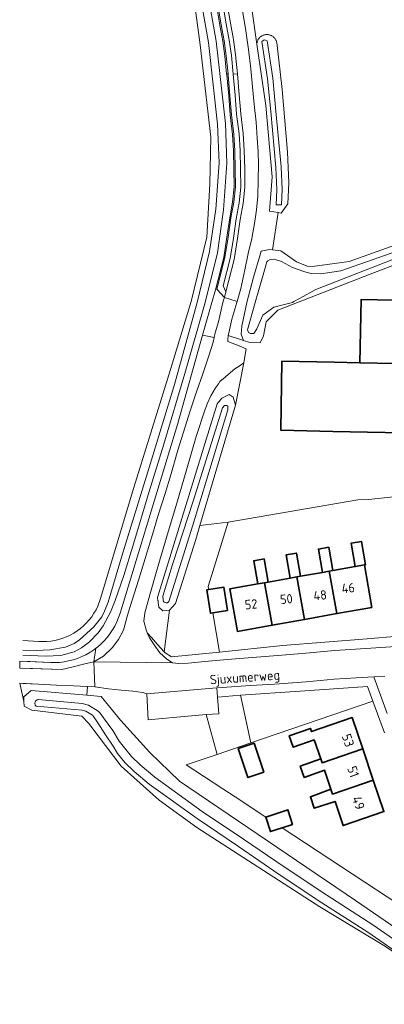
# Model space of a CAD drawing. Header units: metres. Extents: x 244832 to 245816, y 594581 to 595225.
# Tile 8 of 34: x 244838 to 244908, y 594865 to 595054. Entities that reach past the tile are written whole.
import ezdxf
from ezdxf.enums import TextEntityAlignment as Align

# ---------------------------------------------------------------- set-up
doc = ezdxf.new("R2010")
doc.units = ezdxf.units.M
for name, color, linetype, lineweight in [('B-XX-GR-BOUWLAND-GV', 80, 'Continuous', 13), ('B-XX-GR-GROENVOORZIENING-GV', 80, 'Continuous', 18), ('B-XX-OG-BEBOUWING-GV', 7, 'Continuous', 35), ('B-XX-OG-BEBOUWING-T18', 10, 'Continuous', 18), ('B-XX-OG-TERREIN_ERF-GV', 7, 'Continuous', 18), ('B-XX-OG-TOPOGRAFIE-T18', 10, 'Continuous', 18), ('B-XX-OG-WATER-GV', 130, 'Continuous', 18), ('B-XX-OG-WATER_SLOOT-GV', 120, 'Continuous', 18), ('B-XX-VH-VERHARDING_GESLOTEN-GV', 252, 'Continuous', 18), ('B-XX-VH-VERHARDING_OPEN-GV', 252, 'Continuous', 18)]:
    doc.layers.add(name, color=color, linetype=linetype, lineweight=lineweight)
doc.styles.add('NLCS-ISO-M-T18', font='NLCS-ISO.ttf', dxfattribs={"height": 1.8})

msp = doc.modelspace()

# ---------------------------------------------------------------- linework, layer by layer
at = {"layer": 'B-XX-GR-BOUWLAND-GV', "color": 252}
for points in [[(244838.64, 594935.18), (244841.69, 594934.98), (244842.47, 594934.95), (244843.25, 594934.98), (244844.02, 594935.06), (244844.79, 594935.19), (244845.55, 594935.38), (244846.3, 594935.61), (244847.02, 594935.89), (244847.73, 594936.22), (244848.41, 594936.6), (244849.07, 594937.03), (244849.69, 594937.49), (244850.29, 594938), (244850.84, 594938.55), (244851.36, 594939.13), (244851.84, 594939.74), (244852.27, 594940.39), (244852.67, 594941.07), (244853.01, 594941.77), (244853.56, 594943.23), (244859.91, 594964.54), (244866.98, 594987.14), (244870.88, 595000), (244870.94, 595000.19), (244873.92, 595012.58), (244874.49, 595022.75), (244874.69, 595031.74), (244872.64, 595049.45), (244867.86, 595084.95)], [(244924.65, 594862.36), (244922.65, 594865.41), (244919.93, 594868.03), (244915.41, 594871.6), (244908.17, 594876.43), (244898.95, 594881.99), (244895.56, 594884.04), (244872.03, 594899.26), (244864.8, 594904.56), (244857.52, 594911.06), (244853.11, 594916.86), (244851.3, 594919.26), (244849.93, 594920.63), (244840.34, 594921.79), (244838.86, 594922.59), (244838.84, 594923.48), (244838.64, 594924.37)]]:
    msp.add_lwpolyline(points, dxfattribs=at)
at = {"layer": 'B-XX-GR-GROENVOORZIENING-GV', "color": 252}
for points in [[(244873.45, 595079.28), (244873.2, 595079.3), (244873.33, 595077.56), (244873.6, 595074.34), (244873.95, 595070.69), (244874.35, 595066.85), (244874.89, 595063.02), (244875.55, 595059.5), (244875.9, 595056.31), (244876.42, 595053.27), (244877, 595050.18), (244877.37, 595047.31), (244877.72, 595043.92), (244877.98, 595043.9), (244877.62, 595047.33), (244877.24, 595050.21), (244876.67, 595053.31), (244876.15, 595056.34), (244875.79, 595059.54), (244875.13, 595063.06), (244874.6, 595066.89), (244874.2, 595070.71), (244873.85, 595074.36), (244873.58, 595077.58)], [(244877.98, 595043.9), (244877.72, 595043.92), (244877.74, 595043.69), (244878.11, 595039.68), (244878.4, 595036.03), (244878.87, 595032.26), (244879.04, 595029.12), (244879.13, 595025.61), (244879.18, 595022.23), (244878.85, 595019.31), (244878.3, 595016.29), (244877.78, 595012.59), (244877.15, 595008.69), (244875.58, 595002.48), (244874.88, 595000), (244873.11, 594993.73), (244875.31, 594993.3), (244875.5, 594994.2), (244876.13, 594996.34), (244876.64, 594998.61), (244877.02, 595000), (244877.14, 595000.45), (244877.32, 595001.01), (244875.86, 595002.56), (244877.39, 595008.64), (244878.03, 595012.55), (244878.55, 595016.25), (244879.1, 595019.28), (244879.43, 595022.22), (244879.38, 595025.62), (244879.29, 595029.13), (244879.12, 595032.29), (244878.65, 595036.05), (244878.36, 595039.71), (244877.99, 595043.71)], [(244865.93, 594963.39), (244867.01, 594966.96), (244868.35, 594971.68), (244869.4, 594974.98), (244870.75, 594979.21), (244872, 594983.08), (244873.09, 594986.12), (244874.3, 594989.81), (244875.12, 594992.4), (244875.31, 594993.3), (244873.11, 594993.73), (244868.27, 594976.63), (244857.3, 594940.39), (244857.01, 594939.56), (244856.67, 594938.74), (244856.28, 594937.95), (244855.84, 594937.19), (244855.35, 594936.46), (244854.81, 594935.76), (244854.22, 594935.1), (244853.6, 594934.48), (244852.93, 594933.9), (244852.63, 594933.68), (244852.26, 594931.08), (244854.13, 594932.14), (244855.76, 594933.77), (244857.01, 594935.38), (244857.92, 594937.13), (244858.71, 594940.02), (244859.56, 594942.73), (244860.51, 594945.71), (244861.36, 594948.61), (244862.54, 594952.35), (244863.5, 594955.54), (244864.6, 594959.21)], [(244879.44, 594980.34), (244881.03, 594988.48), (244880.29, 594987.97), (244879.27, 594987.27), (244877.55, 594985.83), (244877.42, 594985.72), (244876.44, 594984.87), (244876.13, 594984.41), (244875.6, 594983.65), (244874.7, 594982.09), (244873.98, 594980.61), (244873.78, 594980), (244873.62, 594979.54), (244871.88, 594974.31), (244870.06, 594968.12), (244868.16, 594961.54), (244866.5, 594956.02), (244864.5, 594949.31), (244863.12, 594944.41), (244862.01, 594940.49), (244861.84, 594938.86), (244862.28, 594937.21), (244862.51, 594936.63), (244863.31, 594935.73), (244864.49, 594934.43), (244865.73, 594933), (244866.79, 594940.98), (244865.46, 594940.86), (244864.73, 594941.55), (244864.56, 594942.48), (244864.59, 594942.78), (244864.55, 594942.86), (244864.52, 594942.95), (244864.5, 594943.05), (244864.48, 594943.14), (244864.47, 594943.24), (244864.47, 594943.34), (244864.48, 594943.42), (244875.9, 594980.56), (244875.9, 594980.57), (244875.95, 594980.67), (244876, 594980.75), (244876.07, 594980.83), (244876.13, 594980.91), (244876.2, 594980.98), (244876.28, 594981.05), (244876.8, 594981.65), (244878.18, 594982.38), (244878.95, 594981.85)], [(244873.91, 594944.88), (244874.28, 594944.93), (244874.18, 594945.52), (244877.98, 594957.85), (244872.57, 594957.22), (244871.78, 594954.55), (244867.94, 594942.29), (244866.79, 594940.98), (244865.73, 594933), (244865.9, 594932.8), (244867.16, 594932.03), (244867.79, 594932.1), (244876.33, 594932.96), (244875.05, 594940.47), (244874.6, 594940.4)], [(244852.26, 594931.08), (244852.63, 594933.68), (244852.22, 594933.37), (244851.49, 594932.89), (244850.72, 594932.45), (244849.92, 594932.07), (244849.11, 594931.74), (244848.27, 594931.47), (244847.41, 594931.25), (244846.55, 594931.09), (244845.67, 594930.98), (244843.91, 594930.95), (244838.05, 594931.23), (244838.03, 594929.87), (244846.1, 594929.6), (244848.04, 594930.08), (244850.27, 594930.61)], [(244851.03, 594926.35), (244850.88, 594926.36), (244848.38, 594926.47), (244845.06, 594926.6), (244841.67, 594926.79), (244838.05, 594926.99), (244838.84, 594923.48), (244838.82, 594924.38), (244840.23, 594925.57), (244850.93, 594924.68)], [(244905.76, 594923.51), (244905.76, 594923.51), (244904.73, 594926.36), (244891.83, 594925.47), (244880.4, 594924.69), (244882.37, 594915.53)]]:
    msp.add_lwpolyline(points, close=True, dxfattribs=at)
for points in [[(244876.15, 595056.34), (244876.67, 595053.31), (244877.24, 595050.21), (244877.62, 595047.33), (244877.98, 595043.9), (244877.99, 595043.71), (244878.36, 595039.71), (244878.65, 595036.05), (244879.12, 595032.29), (244879.29, 595029.13), (244879.38, 595025.62), (244879.43, 595022.22), (244879.1, 595019.28), (244878.55, 595016.25), (244878.03, 595012.55), (244877.39, 595008.64), (244875.86, 595002.56), (244877.32, 595001.01), (244877.59, 595002.07), (244877.05, 595003.21), (244878.38, 595008.44), (244879.02, 595012.4), (244879.54, 595016.09), (244880.09, 595019.13), (244880.43, 595022.18), (244880.38, 595025.64), (244880.29, 595029.17), (244880.12, 595032.38), (244879.64, 595036.15), (244879.36, 595039.79), (244878.99, 595043.81), (244878.62, 595047.45), (244878.23, 595050.37), (244877.66, 595053.49), (244877.14, 595056.48)], [(244880.73, 595056.08), (244881.37, 595052.15), (244881.89, 595048.56), (244882.35, 595044.84), (244882.68, 595041.43), (244883.01, 595038), (244883.37, 595034.66), (244883.58, 595031.58), (244883.74, 595029.01), (244883.86, 595026.48), (244883.78, 595023.53), (244883.67, 595020.41), (244883.42, 595017.83), (244883.07, 595015.21), (244882.58, 595012.28), (244881.86, 595009.43), (244881.21, 595006.3), (244880.45, 595002.71), (244879.72, 595000.22), (244879.66, 595000), (244878.69, 594996.81), (244878.06, 594993.9), (244878.04, 594993.68), (244880.96, 594992.73), (244880.52, 594993.96), (244880.66, 594995.49), (244881.62, 595000), (244882.88, 595004.89), (244884.11, 595009), (244884.35, 595009.85), (244885.95, 595010.22), (244886.49, 595010.15), (244887.61, 595017.27), (244885.97, 595017.54), (244886.48, 595024.11), (244885.22, 595037.8), (244883.51, 595049.6), (244882.59, 595055.91)], [(244908.03, 594928.31), (244905.96, 594928.23), (244908.51, 594921.19)], [(244913, 594883.03), (244899.77, 594891.73), (244888.36, 594899.23), (244886.12, 594898.5), (244885.21, 594901.27), (244885.25, 594901.29), (244879.34, 594905.17), (244876.98, 594906.72), (244869.98, 594911.32), (244875.89, 594913.31), (244873.77, 594920.94), (244868.16, 594920.44), (244862.67, 594919.93), (244862.41, 594924.93), (244861.67, 594925.2), (244859.71, 594925.44), (244857.52, 594925.65), (244855.05, 594925.91), (244852.45, 594926.27), (244851.03, 594926.35), (244850.93, 594924.68), (244853.65, 594924.45), (244854.5, 594923.4), (244857.39, 594919.89), (244863.01, 594913.68), (244868.65, 594908.21), (244902.4, 594885.25), (244910.35, 594879.86)]]:
    msp.add_lwpolyline(points, dxfattribs=at)
at = {"layer": 'B-XX-OG-BEBOUWING-GV', "color": 252}
for points in [[(244903.25, 594988.47), (244909.98, 594988.35), (244928.27, 594988.02), (244928.74, 595000.1), (244903.53, 595000.61)], [(244896.12, 594948.24), (244897.4, 594948.47), (244898.08, 594948.59), (244897.3, 594953.05), (244895.32, 594952.7)], [(244902.38, 594949.36), (244904.16, 594949.68), (244904.34, 594949.72), (244903.56, 594954.17), (244901.58, 594953.82)], [(244883.71, 594946.03), (244885, 594946.26), (244885.68, 594946.38), (244884.9, 594950.83), (244882.92, 594950.48)], [(244889.91, 594947.14), (244891.2, 594947.37), (244891.88, 594947.49), (244891.1, 594951.94), (244889.12, 594951.59)], [(244904.16, 594949.68), (244902.38, 594949.36), (244898.08, 594948.59), (244897.4, 594948.47), (244898.86, 594940.32), (244905.55, 594941.52)], [(244891.2, 594947.37), (244889.91, 594947.14), (244885.68, 594946.38), (244885, 594946.26), (244886.46, 594938.11), (244892.66, 594939.21)], [(244897.4, 594948.47), (244896.12, 594948.24), (244891.88, 594947.49), (244891.2, 594947.37), (244892.66, 594939.21), (244898.86, 594940.32)], [(244877.9, 594940.91), (244877.21, 594945.38), (244874.28, 594944.93), (244873.91, 594944.88), (244874.6, 594940.4), (244875.05, 594940.47)], [(244885, 594946.26), (244883.71, 594946.03), (244878.32, 594945.06), (244879.78, 594936.91), (244886.46, 594938.11)], [(244901.81, 594920.39), (244893.99, 594917.7), (244893.8, 594918.3), (244889.73, 594916.89), (244890.49, 594914.69), (244894.52, 594916.11), (244895.76, 594912.44), (244896.01, 594911.7), (244903.83, 594914.37)], [(244884.86, 594909.91), (244883, 594915.45), (244879.94, 594914.42), (244881.8, 594908.88)], [(244903.83, 594914.37), (244896.01, 594911.7), (244895.76, 594912.44), (244891.85, 594911.07), (244892.59, 594908.89), (244896.49, 594910.26), (244897.71, 594906.62), (244898.02, 594905.71), (244905.85, 594908.39)], [(244905.85, 594908.39), (244898.02, 594905.71), (244897.71, 594906.62), (244893.79, 594905.2), (244894.52, 594902.97), (244898.5, 594904.29), (244900.05, 594899.66), (244907.87, 594902.35)], [(244890.38, 594899.89), (244889.47, 594902.67), (244885.25, 594901.29), (244885.21, 594901.27), (244886.12, 594898.5), (244888.36, 594899.23)]]:
    msp.add_lwpolyline(points, close=True, dxfattribs=at)
msp.add_lwpolyline([(244909.98, 594988.35), (244903.25, 594988.47), (244898.31, 594988.56), (244888.33, 594988.75), (244888.12, 594975.5), (244898.07, 594975.3), (244928.15, 594974.71)], dxfattribs=at)
at = {"layer": 'B-XX-OG-TERREIN_ERF-GV', "color": 252}
for points in [[(244882.59, 595055.91), (244883.51, 595049.6), (244883.51, 595049.7), (244883.53, 595049.83), (244883.55, 595049.95), (244883.59, 595050.07), (244883.63, 595050.19), (244883.67, 595050.3), (244883.73, 595050.42), (244883.79, 595050.52), (244883.86, 595050.63), (244883.93, 595050.73), (244884.02, 595050.82), (244884.1, 595050.91), (244884.2, 595050.99), (244884.29, 595051.07), (244884.4, 595051.14), (244884.5, 595051.2), (244884.61, 595051.26), (244884.73, 595051.31), (244884.85, 595051.35), (244884.96, 595051.39), (244885.09, 595051.41), (244885.21, 595051.43), (244885.33, 595051.44), (244885.46, 595051.44), (244885.58, 595051.44), (244885.7, 595051.43), (244885.83, 595051.4), (244885.95, 595051.38), (244886.07, 595051.34), (244886.18, 595051.29), (244886.3, 595051.24), (244886.41, 595051.18), (244886.51, 595051.12), (244886.61, 595051.05), (244886.71, 595050.97), (244886.8, 595050.88), (244886.89, 595050.79), (244886.97, 595050.7), (244887.04, 595050.59), (244887.11, 595050.49), (244887.17, 595050.38), (244887.22, 595050.27), (244887.26, 595050.15), (244887.3, 595050.03), (244887.33, 595049.91), (244888.36, 595040.91), (244889.42, 595028.86), (244889.63, 595022.96), (244889.45, 595018.95), (244888.17, 595017.18), (244887.61, 595017.27), (244886.49, 595010.15), (244888.1, 595009.93), (244891.13, 595007.83), (244893.14, 595007.02), (244894.17, 595006.91), (244901.2, 595007.88), (244914.67, 595012.7)], [(244935.5, 595017.01), (244905.22, 595005.47), (244891.3, 595000), (244887.56, 594998.53), (244885.31, 594996.34), (244884.77, 594993.64), (244884.14, 594992.31), (244882.17, 594992.36), (244880.96, 594992.73), (244878.04, 594993.68), (244877.95, 594992.78), (244877.92, 594992.55), (244880.11, 594991.69), (244881.47, 594991.15), (244881.35, 594990.45), (244881.03, 594988.48), (244879.44, 594980.34), (244872.57, 594957.22), (244877.98, 594957.85), (244902.85, 594962.15), (244905.02, 594962.24), (244927.98, 594964.74)], [(244928.15, 594974.71), (244898.07, 594975.3), (244888.12, 594975.5), (244888.33, 594988.75), (244898.31, 594988.56), (244903.25, 594988.47), (244903.53, 595000.61), (244928.74, 595000.1)], [(244927.98, 594964.74), (244905.02, 594962.24), (244902.85, 594962.15), (244877.98, 594957.85), (244874.18, 594945.52), (244874.28, 594944.93), (244877.21, 594945.38), (244877.9, 594940.91), (244875.05, 594940.47), (244876.33, 594932.96), (244888.46, 594934.19), (244904.7, 594935.48), (244916.59, 594936.53)], [(244907.97, 594917.44), (244905.76, 594923.51), (244905.76, 594923.51), (244882.37, 594915.53), (244875.89, 594913.31), (244869.98, 594911.32), (244876.98, 594906.72), (244879.34, 594905.17), (244885.25, 594901.29), (244889.47, 594902.67), (244890.38, 594899.89), (244888.36, 594899.23), (244899.77, 594891.73), (244913, 594883.03)]]:
    msp.add_lwpolyline(points, dxfattribs=at)
for points in [[(244904.16, 594949.68), (244905.55, 594941.52), (244898.86, 594940.32), (244892.66, 594939.21), (244886.46, 594938.11), (244879.78, 594936.91), (244878.32, 594945.06), (244883.71, 594946.03), (244882.92, 594950.48), (244884.9, 594950.83), (244885.68, 594946.38), (244889.91, 594947.14), (244889.12, 594951.59), (244891.1, 594951.94), (244891.88, 594947.49), (244896.12, 594948.24), (244895.32, 594952.7), (244897.3, 594953.05), (244898.08, 594948.59), (244902.38, 594949.36), (244901.58, 594953.82), (244903.56, 594954.17), (244904.34, 594949.72)], [(244907.87, 594902.35), (244900.05, 594899.66), (244898.5, 594904.29), (244894.52, 594902.97), (244893.79, 594905.2), (244897.71, 594906.62), (244896.49, 594910.26), (244892.59, 594908.89), (244891.85, 594911.07), (244895.76, 594912.44), (244894.52, 594916.11), (244890.49, 594914.69), (244889.73, 594916.89), (244893.8, 594918.3), (244893.99, 594917.7), (244901.81, 594920.39), (244903.83, 594914.37), (244905.85, 594908.39)], [(244881.8, 594908.88), (244879.94, 594914.42), (244883, 594915.45), (244884.86, 594909.91)]]:
    msp.add_lwpolyline(points, close=True, dxfattribs=at)
at = {"layer": 'B-XX-OG-WATER-GV', "color": 252}
for points in [[(244838.64, 594932.35), (244843.01, 594932.14), (244845.92, 594932.32), (244848.47, 594933), (244849.86, 594933.77), (244851.45, 594934.9), (244853.06, 594936.64), (244854.04, 594937.97), (244855.43, 594940.59), (244856.33, 594942.86), (244858.01, 594947.65), (244859.72, 594953.27), (244862.84, 594963.76), (244865.67, 594972.87), (244869.69, 594986.43), (244873.61, 595000), (244875.94, 595009.55), (244877.13, 595017.78), (244877.77, 595026.77), (244877.49, 595034.38), (244875.7, 595050.17), (244873.4, 595063.21)], [(244871.92, 595062.98), (244874.21, 595049.95), (244875.99, 595034.27), (244876.27, 595026.8), (244875.64, 595017.94), (244874.46, 595009.84), (244872.07, 595000), (244867.71, 594984.3), (244862.86, 594968.39), (244857.55, 594951.14), (244854.99, 594942.54), (244854.28, 594940.77), (244853.76, 594939.69), (244852.23, 594937.81), (244849.53, 594935.3), (244848.46, 594934.58), (244846.79, 594933.92), (244843.79, 594933.41), (244839.99, 594933.2), (244838.64, 594933.23)], [(244913.12, 595010.81), (244899.62, 595006.13), (244895.78, 595005.52), (244893.95, 595005.62), (244892.71, 595005.92), (244890.34, 595006.75), (244888.25, 595007.92), (244886.82, 595008.33), (244886.07, 595008.31), (244885.6, 595008), (244885.44, 595007.86), (244884.99, 595006.23), (244883.17, 595000), (244881.74, 594994.8), (244881.91, 594994.3), (244882.32, 594994.06), (244882.95, 594994.11), (244883.54, 594994.97), (244884.69, 594997.59), (244886.8, 594999.13), (244890.38, 595000), (244890.61, 595000.21), (244891.82, 595000.88), (244894.81, 595002.54), (244917.23, 595011.26)], [(244913.47, 594875.24), (244905.77, 594880.62), (244896.91, 594886.28), (244888.76, 594891.71), (244880.98, 594897.02), (244873.02, 594902.39), (244863.93, 594908.94), (244861.11, 594911.3), (244859.48, 594912.89), (244858.15, 594914.56), (244857.09, 594915.86), (244855.92, 594917.92), (244854.11, 594920.35), (244853.48, 594921.2), (244853.05, 594921.63), (244851.21, 594922.78), (244850.03, 594923.1), (244841.59, 594923.84), (244841.49, 594923.82), (244841.39, 594923.79), (244841.29, 594923.74), (244841.2, 594923.67), (244841.12, 594923.6), (244841.06, 594923.51), (244841.01, 594923.42), (244840.97, 594923.31), (244840.95, 594923.21), (244840.94, 594923.1), (244840.95, 594922.99), (244840.98, 594922.89), (244841.02, 594922.79), (244841.07, 594922.7), (244841.14, 594922.61), (244841.16, 594922.59), (244849.99, 594921.81), (244850.72, 594921.64), (244851.98, 594920.84), (244852.17, 594920.56), (244852.9, 594919.59), (244854.46, 594917.06), (244855.93, 594914.87), (244856.82, 594913.49), (244858.22, 594911.75), (244859.97, 594910.04), (244862.89, 594907.59), (244872.05, 594901), (244880.02, 594895.62), (244887.81, 594890.3), (244895.98, 594884.86), (244904.82, 594879.21), (244912.5, 594873.84)]]:
    msp.add_lwpolyline(points, dxfattribs=at)
for points in [[(244885.18, 595050.39), (244884.91, 595050.41), (244884.64, 595050.23), (244884.48, 595050.08), (244885.58, 595042.94), (244886.18, 595036.65), (244887.18, 595025.96), (244887.36, 595021.74), (244887.24, 595018.8), (244888.24, 595018.75), (244888.36, 595021.74), (244888.18, 595026.03), (244887.17, 595036.74), (244886.57, 595043.06), (244885.46, 595050.23)], [(244877.75, 594980.24), (244877.28, 594980.24), (244876.92, 594979.82), (244871.28, 594961.89), (244867.35, 594949.74), (244865.5, 594943.65), (244865.52, 594942.98), (244865.63, 594942.65), (244865.77, 594942.51), (244866.1, 594942.43), (244866.35, 594942.43), (244866.63, 594942.65), (244871.23, 594957.29), (244875.36, 594970.96), (244877.97, 594979.46), (244877.94, 594980.12)]]:
    msp.add_lwpolyline(points, close=True, dxfattribs=at)
at = {"layer": 'B-XX-OG-WATER_SLOOT-GV', "color": 252}
for points in [[(244867.86, 595084.95), (244872.64, 595049.45), (244874.69, 595031.74), (244874.49, 595022.75), (244873.92, 595012.58), (244870.94, 595000.19), (244870.88, 595000), (244866.98, 594987.14), (244859.91, 594964.54), (244853.56, 594943.23), (244853.01, 594941.77), (244852.67, 594941.07), (244852.27, 594940.39), (244851.84, 594939.74), (244851.36, 594939.13), (244850.84, 594938.55), (244850.29, 594938), (244849.69, 594937.49), (244849.07, 594937.03), (244848.41, 594936.6), (244847.73, 594936.22), (244847.02, 594935.89), (244846.3, 594935.61), (244845.55, 594935.38), (244844.79, 594935.19), (244844.02, 594935.06), (244843.25, 594934.98), (244842.47, 594934.95), (244841.69, 594934.98), (244838.64, 594935.18)], [(244873.4, 595063.21), (244875.7, 595050.17), (244877.49, 595034.38), (244877.77, 595026.77), (244877.13, 595017.78), (244875.94, 595009.55), (244873.61, 595000), (244869.69, 594986.43), (244865.67, 594972.87), (244862.84, 594963.76), (244859.72, 594953.27), (244858.01, 594947.65), (244856.33, 594942.86), (244855.43, 594940.59), (244854.04, 594937.97), (244853.06, 594936.64), (244851.45, 594934.9), (244849.86, 594933.77), (244848.47, 594933), (244845.92, 594932.32), (244843.01, 594932.14), (244838.64, 594932.35)], [(244838.64, 594933.23), (244839.99, 594933.2), (244843.79, 594933.41), (244846.79, 594933.92), (244848.46, 594934.58), (244849.53, 594935.3), (244852.23, 594937.81), (244853.76, 594939.69), (244854.28, 594940.77), (244854.99, 594942.54), (244857.55, 594951.14), (244862.86, 594968.39), (244867.71, 594984.3), (244872.07, 595000), (244874.46, 595009.84), (244875.64, 595017.94), (244876.27, 595026.8), (244875.99, 595034.27), (244874.21, 595049.95), (244871.92, 595062.98)], [(244838.64, 594931.21), (244843.91, 594930.95), (244845.67, 594930.98), (244846.55, 594931.09), (244847.41, 594931.25), (244848.27, 594931.47), (244849.11, 594931.74), (244849.92, 594932.07), (244850.72, 594932.45), (244851.49, 594932.89), (244852.22, 594933.37), (244852.63, 594933.68), (244852.93, 594933.9), (244853.6, 594934.48), (244854.22, 594935.1), (244854.81, 594935.76), (244855.35, 594936.46), (244855.84, 594937.19), (244856.28, 594937.95), (244856.67, 594938.74), (244857.01, 594939.56), (244857.3, 594940.39), (244868.27, 594976.63), (244873.11, 594993.73), (244874.88, 595000), (244875.58, 595002.48), (244877.15, 595008.69), (244877.78, 595012.59), (244878.3, 595016.29), (244878.85, 595019.31), (244879.18, 595022.23), (244879.13, 595025.61), (244879.04, 595029.12), (244878.87, 595032.26), (244878.4, 595036.03), (244878.11, 595039.68), (244877.74, 595043.69), (244877.72, 595043.92), (244877.37, 595047.31), (244877, 595050.18), (244876.42, 595053.27), (244875.9, 595056.31)], [(244914.67, 595012.7), (244901.2, 595007.88), (244894.17, 595006.91), (244893.14, 595007.02), (244891.13, 595007.83), (244888.1, 595009.93), (244886.49, 595010.15), (244885.95, 595010.22), (244884.35, 595009.85), (244884.11, 595009), (244882.88, 595004.89), (244881.62, 595000), (244880.66, 594995.49), (244880.52, 594993.96), (244880.96, 594992.73), (244882.17, 594992.36), (244884.14, 594992.31), (244884.77, 594993.64), (244885.31, 594996.34), (244887.56, 594998.53), (244891.3, 595000), (244905.22, 595005.47), (244935.5, 595017.01)], [(244917.23, 595011.26), (244894.81, 595002.54), (244891.82, 595000.88), (244890.61, 595000.21), (244890.38, 595000), (244886.8, 594999.13), (244884.69, 594997.59), (244883.54, 594994.97), (244882.95, 594994.11), (244882.32, 594994.06), (244881.91, 594994.3), (244881.74, 594994.8), (244883.17, 595000), (244884.99, 595006.23), (244885.44, 595007.86), (244885.6, 595008), (244886.07, 595008.31), (244886.82, 595008.33), (244888.25, 595007.92), (244890.34, 595006.75), (244892.71, 595005.92), (244893.95, 595005.62), (244895.78, 595005.52), (244899.62, 595006.13), (244913.12, 595010.81)], [(244910.35, 594879.86), (244902.4, 594885.25), (244868.65, 594908.21), (244863.01, 594913.68), (244857.39, 594919.89), (244854.5, 594923.4), (244853.65, 594924.45), (244850.93, 594924.68), (244840.23, 594925.57), (244838.82, 594924.38), (244838.84, 594923.48), (244838.86, 594922.59), (244840.34, 594921.79), (244849.93, 594920.63), (244851.3, 594919.26), (244853.11, 594916.86), (244857.52, 594911.06), (244864.8, 594904.56), (244872.03, 594899.26), (244895.56, 594884.04), (244898.95, 594881.99), (244908.17, 594876.43)], [(244912.5, 594873.84), (244904.82, 594879.21), (244895.98, 594884.86), (244887.81, 594890.3), (244880.02, 594895.62), (244872.05, 594901), (244862.89, 594907.59), (244859.97, 594910.04), (244858.22, 594911.75), (244856.82, 594913.49), (244855.93, 594914.87), (244854.46, 594917.06), (244852.9, 594919.59), (244852.17, 594920.56), (244851.98, 594920.84), (244850.72, 594921.64), (244849.99, 594921.81), (244841.16, 594922.59), (244841.14, 594922.61), (244841.07, 594922.7), (244841.02, 594922.79), (244840.98, 594922.89), (244840.95, 594922.99), (244840.94, 594923.1), (244840.95, 594923.21), (244840.97, 594923.31), (244841.01, 594923.42), (244841.06, 594923.51), (244841.12, 594923.6), (244841.2, 594923.67), (244841.29, 594923.74), (244841.39, 594923.79), (244841.49, 594923.82), (244841.59, 594923.84), (244850.03, 594923.1), (244851.21, 594922.78), (244853.05, 594921.63), (244853.48, 594921.2), (244854.11, 594920.35), (244855.92, 594917.92), (244857.09, 594915.86), (244858.15, 594914.56), (244859.48, 594912.89), (244861.11, 594911.3), (244863.93, 594908.94), (244873.02, 594902.39), (244880.98, 594897.02), (244888.76, 594891.71), (244896.91, 594886.28), (244905.77, 594880.62), (244913.47, 594875.24)]]:
    msp.add_lwpolyline(points, dxfattribs=at)
for points in [[(244885.58, 595051.44), (244885.46, 595051.44), (244885.33, 595051.44), (244885.21, 595051.43), (244885.09, 595051.41), (244884.96, 595051.39), (244884.85, 595051.35), (244884.73, 595051.31), (244884.61, 595051.26), (244884.5, 595051.2), (244884.4, 595051.14), (244884.29, 595051.07), (244884.2, 595050.99), (244884.1, 595050.91), (244884.02, 595050.82), (244883.93, 595050.73), (244883.86, 595050.63), (244883.79, 595050.52), (244883.73, 595050.42), (244883.67, 595050.3), (244883.63, 595050.19), (244883.59, 595050.07), (244883.55, 595049.95), (244883.53, 595049.83), (244883.51, 595049.7), (244883.51, 595049.6), (244885.22, 595037.8), (244886.48, 595024.11), (244885.97, 595017.54), (244887.61, 595017.27), (244888.17, 595017.18), (244889.45, 595018.95), (244889.63, 595022.96), (244889.42, 595028.86), (244888.36, 595040.91), (244887.33, 595049.91), (244887.3, 595050.03), (244887.26, 595050.15), (244887.22, 595050.27), (244887.17, 595050.38), (244887.11, 595050.49), (244887.04, 595050.59), (244886.97, 595050.7), (244886.89, 595050.79), (244886.8, 595050.88), (244886.71, 595050.97), (244886.61, 595051.05), (244886.51, 595051.12), (244886.41, 595051.18), (244886.3, 595051.24), (244886.18, 595051.29), (244886.07, 595051.34), (244885.95, 595051.38), (244885.83, 595051.4), (244885.7, 595051.43)], [(244884.64, 595050.23), (244884.91, 595050.41), (244885.18, 595050.39), (244885.46, 595050.23), (244886.57, 595043.06), (244887.17, 595036.74), (244888.18, 595026.03), (244888.36, 595021.74), (244888.24, 595018.75), (244887.24, 595018.8), (244887.36, 595021.74), (244887.18, 595025.96), (244886.18, 595036.65), (244885.58, 595042.94), (244884.48, 595050.08)], [(244879.44, 594980.34), (244878.95, 594981.85), (244878.18, 594982.38), (244876.8, 594981.65), (244876.28, 594981.05), (244876.2, 594980.98), (244876.13, 594980.91), (244876.07, 594980.83), (244876, 594980.75), (244875.95, 594980.67), (244875.9, 594980.57), (244875.9, 594980.56), (244864.48, 594943.42), (244864.47, 594943.34), (244864.47, 594943.24), (244864.48, 594943.14), (244864.5, 594943.05), (244864.52, 594942.95), (244864.55, 594942.86), (244864.59, 594942.78), (244864.56, 594942.48), (244864.73, 594941.55), (244865.46, 594940.86), (244866.79, 594940.98), (244867.94, 594942.29), (244871.78, 594954.55), (244872.57, 594957.22)], [(244871.28, 594961.89), (244876.92, 594979.82), (244877.28, 594980.24), (244877.75, 594980.24), (244877.94, 594980.12), (244877.97, 594979.46), (244875.36, 594970.96), (244871.23, 594957.29), (244866.63, 594942.65), (244866.35, 594942.43), (244866.1, 594942.43), (244865.77, 594942.51), (244865.63, 594942.65), (244865.52, 594942.98), (244865.5, 594943.65), (244867.35, 594949.74)]]:
    msp.add_lwpolyline(points, close=True, dxfattribs=at)
at = {"layer": 'B-XX-VH-VERHARDING_GESLOTEN-GV', "color": 252}
msp.add_lwpolyline([(244868.16, 594961.54), (244870.06, 594968.12), (244871.88, 594974.31), (244873.62, 594979.54), (244873.78, 594980), (244873.98, 594980.61), (244874.7, 594982.09), (244875.6, 594983.65), (244876.13, 594984.41), (244876.44, 594984.87), (244877.42, 594985.72), (244877.55, 594985.83), (244879.27, 594987.27), (244880.29, 594987.97), (244881.03, 594988.48), (244881.35, 594990.45), (244881.47, 594991.15), (244880.11, 594991.69), (244877.92, 594992.55), (244877.95, 594992.78), (244878.04, 594993.68), (244878.06, 594993.9), (244878.69, 594996.81), (244879.66, 595000), (244879.72, 595000.22), (244877.32, 595001.01), (244877.14, 595000.45), (244877.02, 595000), (244876.64, 594998.61), (244876.13, 594996.34), (244875.5, 594994.2), (244875.31, 594993.3), (244875.12, 594992.4), (244874.3, 594989.81), (244873.09, 594986.12), (244872, 594983.08), (244870.75, 594979.21), (244869.4, 594974.98), (244868.35, 594971.68), (244867.01, 594966.96), (244865.93, 594963.39), (244864.6, 594959.21), (244863.5, 594955.54), (244862.54, 594952.35), (244861.36, 594948.61), (244860.51, 594945.71), (244859.56, 594942.73), (244858.71, 594940.02), (244857.92, 594937.13), (244857.01, 594935.38), (244855.76, 594933.77), (244854.13, 594932.14), (244852.26, 594931.08), (244867.31, 594930.86), (244866.26, 594931.62), (244864.92, 594932.82), (244863.79, 594934.35), (244862.9, 594935.67), (244862.51, 594936.63), (244862.28, 594937.21), (244861.84, 594938.86), (244862.01, 594940.49), (244863.12, 594944.41), (244864.5, 594949.31), (244866.5, 594956.02)], close=True, dxfattribs=at)
for points in [[(244911.13, 594934.06), (244905.35, 594933.73), (244898.46, 594933.23), (244892.22, 594932.66), (244886.68, 594932.24), (244881.86, 594931.86), (244877.79, 594931.55), (244873.55, 594931.16), (244870.36, 594930.84), (244868.47, 594930.76), (244867.31, 594930.86), (244852.26, 594931.08), (244852.45, 594926.27), (244855.05, 594925.91), (244857.52, 594925.65), (244859.71, 594925.44), (244861.67, 594925.2), (244862.41, 594924.93), (244875.82, 594926.07), (244876.87, 594926.15), (244882.31, 594926.55), (244886.89, 594926.81), (244892.94, 594927.26), (244898.36, 594927.78), (244902.53, 594928.02), (244905.96, 594928.23), (244908.03, 594928.31)], [(244838.64, 594926.95), (244841.67, 594926.79), (244845.06, 594926.6), (244848.38, 594926.47), (244850.88, 594926.36), (244851.03, 594926.35), (244852.45, 594926.27), (244852.26, 594931.08), (244850.27, 594930.61), (244848.04, 594930.08), (244846.1, 594929.6), (244838.64, 594929.85)]]:
    msp.add_lwpolyline(points, dxfattribs=at)
at = {"layer": 'B-XX-VH-VERHARDING_OPEN-GV', "color": 252}
for points in [[(244875.37, 595077.73), (244875.15, 595080.78), (244874.34, 595080.78), (244874.58, 595077.67), (244874.84, 595074.45), (244875.19, 595070.81), (244875.6, 595067.01), (244876.12, 595063.23), (244876.78, 595059.69), (244877.14, 595056.48), (244877.66, 595053.49), (244878.23, 595050.37), (244878.62, 595047.45), (244878.99, 595043.81), (244879.79, 595043.89), (244879.41, 595047.54), (244879.02, 595050.49), (244878.44, 595053.63), (244877.93, 595056.59), (244877.57, 595059.8), (244876.91, 595063.35), (244876.39, 595067.1), (244875.99, 595070.89), (244875.64, 595074.52)], [(244880.15, 595039.86), (244879.79, 595043.89), (244878.99, 595043.81), (244879.36, 595039.79), (244879.64, 595036.15), (244880.12, 595032.38), (244880.29, 595029.17), (244880.38, 595025.64), (244880.43, 595022.18), (244880.09, 595019.13), (244879.54, 595016.09), (244879.02, 595012.4), (244878.38, 595008.44), (244877.05, 595003.21), (244877.59, 595002.07), (244879.16, 595008.28), (244879.81, 595012.28), (244880.33, 595015.97), (244880.88, 595019.02), (244881.23, 595022.14), (244881.18, 595025.65), (244881.09, 595029.2), (244880.92, 595032.45), (244880.44, 595036.23)], [(244875.98, 594924.29), (244875.82, 594926.07), (244862.41, 594924.93), (244862.67, 594919.93), (244868.16, 594920.44), (244873.77, 594920.94), (244876.25, 594921.11)], [(244880.4, 594924.69), (244875.98, 594924.29), (244876.25, 594921.11), (244873.77, 594920.94), (244875.89, 594913.31), (244882.37, 594915.53)]]:
    msp.add_lwpolyline(points, close=True, dxfattribs=at)
for points in [[(244877.93, 595056.59), (244878.44, 595053.63), (244879.02, 595050.49), (244879.41, 595047.54), (244879.79, 595043.89), (244880.15, 595039.86), (244880.44, 595036.23), (244880.92, 595032.45), (244881.09, 595029.2), (244881.18, 595025.65), (244881.23, 595022.14), (244880.88, 595019.02), (244880.33, 595015.97), (244879.81, 595012.28), (244879.16, 595008.28), (244877.59, 595002.07), (244877.32, 595001.01), (244879.72, 595000.22), (244880.45, 595002.71), (244881.21, 595006.3), (244881.86, 595009.43), (244882.58, 595012.28), (244883.07, 595015.21), (244883.42, 595017.83), (244883.67, 595020.41), (244883.78, 595023.53), (244883.86, 595026.48), (244883.74, 595029.01), (244883.58, 595031.58), (244883.37, 595034.66), (244883.01, 595038), (244882.68, 595041.43), (244882.35, 595044.84), (244881.89, 595048.56), (244881.37, 595052.15), (244880.73, 595056.08)], [(244916.59, 594936.53), (244904.7, 594935.48), (244888.46, 594934.19), (244876.33, 594932.96), (244867.79, 594932.1), (244867.16, 594932.03), (244865.9, 594932.8), (244865.73, 594933), (244864.49, 594934.43), (244863.31, 594935.73), (244862.51, 594936.63), (244862.9, 594935.67), (244863.79, 594934.35), (244864.92, 594932.82), (244866.26, 594931.62), (244867.31, 594930.86), (244868.47, 594930.76), (244870.36, 594930.84), (244873.55, 594931.16), (244877.79, 594931.55), (244881.86, 594931.86), (244886.68, 594932.24), (244892.22, 594932.66), (244898.46, 594933.23), (244905.35, 594933.73), (244911.13, 594934.06)], [(244908.51, 594921.19), (244905.96, 594928.23), (244902.53, 594928.02), (244898.36, 594927.78), (244892.94, 594927.26), (244886.89, 594926.81), (244882.31, 594926.55), (244876.87, 594926.15), (244875.82, 594926.07), (244875.98, 594924.29), (244880.4, 594924.69), (244891.83, 594925.47), (244904.73, 594926.36), (244905.76, 594923.51), (244907.97, 594917.44)]]:
    msp.add_lwpolyline(points, dxfattribs=at)

# ---------------------------------------------------------------- texts
at = {"layer": 'B-XX-OG-BEBOUWING-T18', "color": 252, "style": 'NLCS-ISO-M-T18'}
for s, rotation, p in [('48', 5.2, (244895.65, 594943.86)), ('46', 5.2, (244901.03, 594945.24)), ('52', 5.2, (244882.41, 594942.13)), ('50', 5.2, (244889.17, 594943.13)), ('53', 289, (244901, 594916)), ('51', 289, (244902, 594910)), ('49', 289, (244903, 594904))]:
    msp.add_text(s, height=1.8, rotation=rotation, dxfattribs=at).set_placement(p, align=Align.MIDDLE_CENTER)
at = {"layer": 'B-XX-OG-TOPOGRAFIE-T18', "color": 252, "style": 'NLCS-ISO-M-T18'}
msp.add_text('Sjuxumerweg', height=1.8, rotation=4, dxfattribs=at).set_placement((244881.22, 594928.11), align=Align.MIDDLE_CENTER)

doc.saveas('drawing.dxf')
